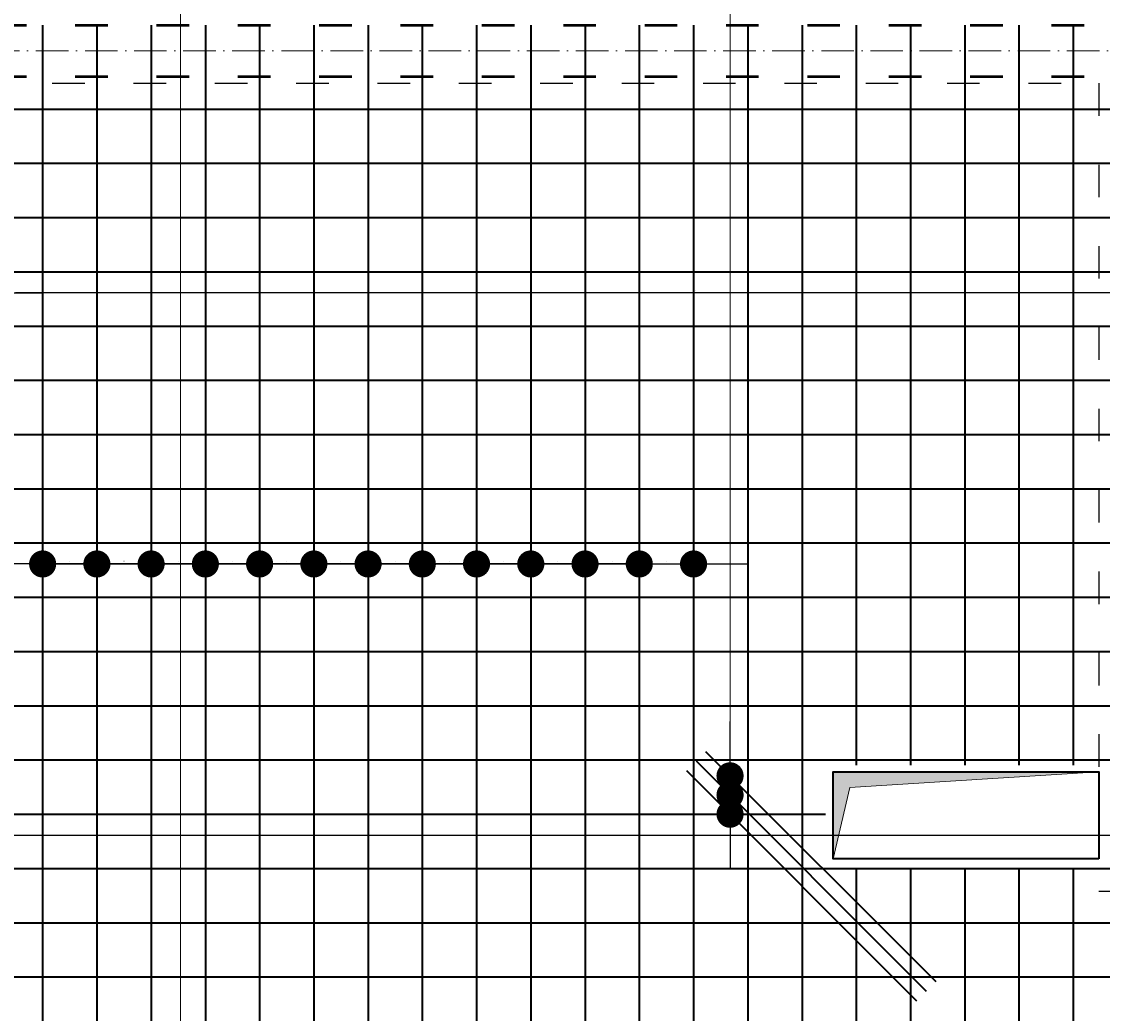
# Model space of a CAD drawing. Header units: millimetres. Extents: x 300938 to 312016, y 11971 to 20881.
# Tile 53 of 239: x 307281 to 307680, y 14924 to 15290. Entities that reach past the tile are written whole.
import ezdxf

# ---------------------------------------------------------------- set-up
doc = ezdxf.new("R2010")
doc.units = ezdxf.units.MM
doc.linetypes.add('ACAD_ISO03W100', pattern=[30, 12, -18])
doc.linetypes.add('ACAD_ISO10W100', pattern=[18, 12, -3, 0, -3])
for name, color, linetype, lineweight in [('konstrukcja', 3, 'Continuous', 35), ('konstrukcja wymiary', 1, 'Continuous', 13), ('osie', 5, 'ACAD_ISO10W100', 13), ('zbrojenie', 4, 'Continuous', 50), ('zbrojenie płyty', 141, 'Continuous', 35)]:
    doc.layers.add(name, color=color, linetype=linetype, lineweight=lineweight)
doc.layers.add('przerywane', color=6, linetype='ACAD_ISO03W100')
doc.styles.add('KONSTRUKCJA', font='romand.shx', dxfattribs={"oblique": 10})
doc.styles.get("Standard").update_dxf_attribs({"font": 'romand.shx', "oblique": 10})
doc.dimstyles.new('150', dxfattribs={"dimtxt": 10, "dimasz": 7, "dimexe": 1.25, "dimexo": 0.625, "dimgap": 3, "dimtad": 1, "dimdec": 0, "dimrnd": 0.5, "dimtxsty": 'KONSTRUKCJA', "dimblk": 'ARCHTICK', "dimcen": 2.5, "dimadec": 0, "dimazin": 0, "dimtfac": 1, "dimtdec": 0, "dimtix": 1, "dimtmove": 0, "dimatfit": 3, "dimfxl": 4, "dimfxlon": 1, "dimarcsym": 0})
doc.dimstyles.new('kropki', dxfattribs={"dimtxt": 0.001, "dimasz": 10, "dimexe": 1.25, "dimexo": 0.625, "dimgap": 1, "dimtad": 1, "dimtxsty": 'Standard', "dimblk": 'DOT', "dimcen": 2.5, "dimadec": 0, "dimazin": 0, "dimtfac": 1, "dimtmove": 0, "dimatfit": 3, "dimfxl": 1, "dimfxlon": 1, "dimarcsym": 0})

# ---------------------------------------------------------------- blocks, each defined once
blk = doc.blocks.new('_ArchTick')
at = {"color": 0, "linetype": 'ByBlock', "lineweight": 13, "const_width": 0.15}
blk.add_lwpolyline([(-0.5, -0.5), (0.5, 0.5)], dxfattribs=at)
blk = doc.blocks.new('*D2090')
at = {"layer": 'Defpoints', "color": 0, "transparency": 16777216}
for p in [(307580.44, 14981.32), (306548.44, 14393.22), (306662.44, 14393.22)]:
    blk.add_point(p, dxfattribs=at)
at = {"layer": 'konstrukcja wymiary', "color": 0, "lineweight": -2, "transparency": 16777216}
for p, q in [((306552.44, 14981.32), (306547.19, 14981.32)), ((306548.44, 14981.32), (306548.44, 14393.22)), ((306552.44, 14393.22), (306547.19, 14393.22))]:
    blk.add_line(p, q, dxfattribs=at)
at = {"layer": 'konstrukcja wymiary', "color": 0, "lineweight": -2, "transparency": 16777216, "xscale": 7, "yscale": 7, "zscale": 7}
for p, rotation in [((306548.44, 14981.32), 90), ((306548.44, 14393.22), 270)]:
    blk.add_blockref('_ArchTick', p, dxfattribs=dict(at, rotation=rotation))
at = {"layer": 'konstrukcja wymiary', "color": 0, "transparency": 16777216, "insert": (306540.44, 14687.27), "char_height": 10, "attachment_point": 5, "rotation": 90, "style": 'KONSTRUKCJA'}
blk.add_mtext('588', dxfattribs=at)
blk = doc.blocks.new('*D2099')
at = {"layer": 'Defpoints', "color": 0, "transparency": 16777216}
for p in [(307282.44, 15501.22), (307282.44, 14520.22), (306826.44, 14393.22)]:
    blk.add_point(p, dxfattribs=at)
at = {"layer": 'konstrukcja wymiary', "color": 0, "lineweight": -2, "transparency": 16777216}
for p, q in [((306826.44, 15497.22), (306826.44, 15502.47)), ((307282.44, 15497.22), (307282.44, 15502.47)), ((306826.44, 15501.22), (307282.44, 15501.22))]:
    blk.add_line(p, q, dxfattribs=at)
at = {"layer": 'konstrukcja wymiary', "color": 0, "lineweight": -2, "transparency": 16777216, "xscale": 7, "yscale": 7, "zscale": 7, "rotation": 180}
blk.add_blockref('_ArchTick', (306826.44, 15501.22), dxfattribs=at)
at = {"layer": 'konstrukcja wymiary', "color": 0, "lineweight": -2, "transparency": 16777216, "xscale": 7, "yscale": 7, "zscale": 7}
blk.add_blockref('_ArchTick', (307282.44, 15501.22), dxfattribs=at)
at = {"layer": 'konstrukcja wymiary', "color": 0, "transparency": 16777216, "insert": (307054.44, 15509.22), "char_height": 10, "attachment_point": 5, "style": 'KONSTRUKCJA'}
blk.add_mtext('456', dxfattribs=at)
blk = doc.blocks.new('*D2100')
at = {"layer": 'Defpoints', "color": 0, "transparency": 16777216}
for p in [(307546.44, 15501.22), (307282.44, 14520.22), (307546.44, 14520.22)]:
    blk.add_point(p, dxfattribs=at)
at = {"layer": 'konstrukcja wymiary', "color": 0, "lineweight": -2, "transparency": 16777216}
for p, q in [((307282.44, 15497.22), (307282.44, 15502.47)), ((307546.44, 15497.22), (307546.44, 15502.47)), ((307282.44, 15501.22), (307546.44, 15501.22))]:
    blk.add_line(p, q, dxfattribs=at)
at = {"layer": 'konstrukcja wymiary', "color": 0, "lineweight": -2, "transparency": 16777216, "xscale": 7, "yscale": 7, "zscale": 7, "rotation": 180}
blk.add_blockref('_ArchTick', (307282.44, 15501.22), dxfattribs=at)
at = {"layer": 'konstrukcja wymiary', "color": 0, "lineweight": -2, "transparency": 16777216, "xscale": 7, "yscale": 7, "zscale": 7}
blk.add_blockref('_ArchTick', (307546.44, 15501.22), dxfattribs=at)
at = {"layer": 'konstrukcja wymiary', "color": 0, "transparency": 16777216, "insert": (307414.44, 15509.22), "char_height": 10, "attachment_point": 5, "style": 'KONSTRUKCJA'}
blk.add_mtext('264', dxfattribs=at)
blk = doc.blocks.new('_Dot')
at = {"color": 0, "linetype": 'ByBlock', "lineweight": -2}
blk.add_line((-0.5, 0), (-1, 0), dxfattribs=at)
at = {"color": 0, "linetype": 'ByBlock', "const_width": 0.5}
blk.add_lwpolyline([(-0.25, 0, 1), (0.25, 0, 1)], format="xyb", close=True, dxfattribs=at)
blk = doc.blocks.new('*D2337')
at = {"layer": 'Defpoints', "color": 0, "transparency": 16777216}
for p in [(307248.94, 15199.72), (307268.94, 15199.72), (307268.94, 15189.99)]:
    blk.add_point(p, dxfattribs=at)
at = {"layer": 'konstrukcja wymiary', "color": 0, "lineweight": -2, "transparency": 16777216}
for p, q in [((307248.94, 15190.99), (307248.94, 15188.74)), ((307268.94, 15190.99), (307268.94, 15188.74)), ((307238.94, 15189.99), (307228.94, 15189.99)), ((307248.94, 15189.99), (307268.94, 15189.99)), ((307278.94, 15189.99), (307288.94, 15189.99))]:
    blk.add_line(p, q, dxfattribs=at)
at = {"layer": 'konstrukcja wymiary', "color": 0, "lineweight": -2, "transparency": 16777216, "xscale": 10, "yscale": 10, "zscale": 10}
blk.add_blockref('_Dot', (307248.94, 15189.99), dxfattribs=at)
at = {"layer": 'konstrukcja wymiary', "color": 0, "lineweight": -2, "transparency": 16777216, "xscale": 10, "yscale": 10, "zscale": 10, "rotation": 180}
blk.add_blockref('_Dot', (307268.94, 15189.99), dxfattribs=at)
at = {"layer": 'konstrukcja wymiary', "color": 0, "transparency": 16777216, "insert": (307258.94, 15190.99), "char_height": 0.001, "attachment_point": 5}
blk.add_mtext('20', dxfattribs=at)
blk = doc.blocks.new('*D2338')
at = {"layer": 'Defpoints', "color": 0, "transparency": 16777216}
for p in [(307288.94, 15099.72), (307308.94, 15099.72), (307308.94, 15089.99)]:
    blk.add_point(p, dxfattribs=at)
at = {"layer": 'konstrukcja wymiary', "color": 0, "lineweight": -2, "transparency": 16777216}
for p, q in [((307278.94, 15089.99), (307268.94, 15089.99)), ((307288.94, 15090.99), (307288.94, 15088.74)), ((307288.94, 15089.99), (307308.94, 15089.99)), ((307308.94, 15090.99), (307308.94, 15088.74)), ((307318.94, 15089.99), (307328.94, 15089.99))]:
    blk.add_line(p, q, dxfattribs=at)
at = {"layer": 'konstrukcja wymiary', "color": 0, "lineweight": -2, "transparency": 16777216, "xscale": 10, "yscale": 10, "zscale": 10}
blk.add_blockref('_Dot', (307288.94, 15089.99), dxfattribs=at)
at = {"layer": 'konstrukcja wymiary', "color": 0, "lineweight": -2, "transparency": 16777216, "xscale": 10, "yscale": 10, "zscale": 10, "rotation": 180}
blk.add_blockref('_Dot', (307308.94, 15089.99), dxfattribs=at)
at = {"layer": 'konstrukcja wymiary', "color": 0, "transparency": 16777216, "insert": (307298.94, 15090.99), "char_height": 0.001, "attachment_point": 5}
blk.add_mtext('20', dxfattribs=at)
blk = doc.blocks.new('*D2339')
at = {"layer": 'Defpoints', "color": 0, "transparency": 16777216}
for p in [(307308.94, 15099.72), (307328.94, 15099.72), (307328.94, 15089.99)]:
    blk.add_point(p, dxfattribs=at)
at = {"layer": 'konstrukcja wymiary', "color": 0, "lineweight": -2, "transparency": 16777216}
for p, q in [((307298.94, 15089.99), (307288.94, 15089.99)), ((307308.94, 15090.99), (307308.94, 15088.74)), ((307308.94, 15089.99), (307328.94, 15089.99)), ((307328.94, 15090.99), (307328.94, 15088.74)), ((307338.94, 15089.99), (307348.94, 15089.99))]:
    blk.add_line(p, q, dxfattribs=at)
at = {"layer": 'konstrukcja wymiary', "color": 0, "lineweight": -2, "transparency": 16777216, "xscale": 10, "yscale": 10, "zscale": 10}
blk.add_blockref('_Dot', (307308.94, 15089.99), dxfattribs=at)
at = {"layer": 'konstrukcja wymiary', "color": 0, "lineweight": -2, "transparency": 16777216, "xscale": 10, "yscale": 10, "zscale": 10, "rotation": 180}
blk.add_blockref('_Dot', (307328.94, 15089.99), dxfattribs=at)
at = {"layer": 'konstrukcja wymiary', "color": 0, "transparency": 16777216, "insert": (307318.94, 15090.99), "char_height": 0.001, "attachment_point": 5}
blk.add_mtext('20', dxfattribs=at)
blk = doc.blocks.new('*D2340')
at = {"layer": 'Defpoints', "color": 0, "transparency": 16777216}
for p in [(307328.94, 15099.72), (307348.94, 15099.72), (307348.94, 15089.99)]:
    blk.add_point(p, dxfattribs=at)
at = {"layer": 'konstrukcja wymiary', "color": 0, "lineweight": -2, "transparency": 16777216}
for p, q in [((307318.94, 15089.99), (307308.94, 15089.99)), ((307328.94, 15090.99), (307328.94, 15088.74)), ((307328.94, 15089.99), (307348.94, 15089.99)), ((307348.94, 15090.99), (307348.94, 15088.74)), ((307358.94, 15089.99), (307368.94, 15089.99))]:
    blk.add_line(p, q, dxfattribs=at)
at = {"layer": 'konstrukcja wymiary', "color": 0, "lineweight": -2, "transparency": 16777216, "xscale": 10, "yscale": 10, "zscale": 10}
blk.add_blockref('_Dot', (307328.94, 15089.99), dxfattribs=at)
at = {"layer": 'konstrukcja wymiary', "color": 0, "lineweight": -2, "transparency": 16777216, "xscale": 10, "yscale": 10, "zscale": 10, "rotation": 180}
blk.add_blockref('_Dot', (307348.94, 15089.99), dxfattribs=at)
at = {"layer": 'konstrukcja wymiary', "color": 0, "transparency": 16777216, "insert": (307338.94, 15090.99), "char_height": 0.001, "attachment_point": 5}
blk.add_mtext('20', dxfattribs=at)
blk = doc.blocks.new('*D2341')
at = {"layer": 'Defpoints', "color": 0, "transparency": 16777216}
for p in [(307348.94, 15099.72), (307368.94, 15099.72), (307368.94, 15089.99)]:
    blk.add_point(p, dxfattribs=at)
at = {"layer": 'konstrukcja wymiary', "color": 0, "lineweight": -2, "transparency": 16777216}
for p, q in [((307338.94, 15089.99), (307328.94, 15089.99)), ((307348.94, 15090.99), (307348.94, 15088.74)), ((307348.94, 15089.99), (307368.94, 15089.99)), ((307368.94, 15090.99), (307368.94, 15088.74)), ((307378.94, 15089.99), (307388.94, 15089.99))]:
    blk.add_line(p, q, dxfattribs=at)
at = {"layer": 'konstrukcja wymiary', "color": 0, "lineweight": -2, "transparency": 16777216, "xscale": 10, "yscale": 10, "zscale": 10}
blk.add_blockref('_Dot', (307348.94, 15089.99), dxfattribs=at)
at = {"layer": 'konstrukcja wymiary', "color": 0, "lineweight": -2, "transparency": 16777216, "xscale": 10, "yscale": 10, "zscale": 10, "rotation": 180}
blk.add_blockref('_Dot', (307368.94, 15089.99), dxfattribs=at)
at = {"layer": 'konstrukcja wymiary', "color": 0, "transparency": 16777216, "insert": (307358.94, 15090.99), "char_height": 0.001, "attachment_point": 5}
blk.add_mtext('20', dxfattribs=at)
blk = doc.blocks.new('*D2342')
at = {"layer": 'Defpoints', "color": 0, "transparency": 16777216}
for p in [(307368.94, 15099.72), (307388.94, 15099.72), (307388.94, 15089.99)]:
    blk.add_point(p, dxfattribs=at)
at = {"layer": 'konstrukcja wymiary', "color": 0, "lineweight": -2, "transparency": 16777216}
for p, q in [((307358.94, 15089.99), (307348.94, 15089.99)), ((307368.94, 15090.99), (307368.94, 15088.74)), ((307368.94, 15089.99), (307388.94, 15089.99)), ((307388.94, 15090.99), (307388.94, 15088.74)), ((307398.94, 15089.99), (307408.94, 15089.99))]:
    blk.add_line(p, q, dxfattribs=at)
at = {"layer": 'konstrukcja wymiary', "color": 0, "lineweight": -2, "transparency": 16777216, "xscale": 10, "yscale": 10, "zscale": 10}
blk.add_blockref('_Dot', (307368.94, 15089.99), dxfattribs=at)
at = {"layer": 'konstrukcja wymiary', "color": 0, "lineweight": -2, "transparency": 16777216, "xscale": 10, "yscale": 10, "zscale": 10, "rotation": 180}
blk.add_blockref('_Dot', (307388.94, 15089.99), dxfattribs=at)
at = {"layer": 'konstrukcja wymiary', "color": 0, "transparency": 16777216, "insert": (307378.94, 15090.99), "char_height": 0.001, "attachment_point": 5}
blk.add_mtext('20', dxfattribs=at)
blk = doc.blocks.new('*D2343')
at = {"layer": 'Defpoints', "color": 0, "transparency": 16777216}
for p in [(307388.94, 15099.72), (307408.94, 15099.72), (307408.94, 15089.99)]:
    blk.add_point(p, dxfattribs=at)
at = {"layer": 'konstrukcja wymiary', "color": 0, "lineweight": -2, "transparency": 16777216}
for p, q in [((307378.94, 15089.99), (307368.94, 15089.99)), ((307388.94, 15090.99), (307388.94, 15088.74)), ((307388.94, 15089.99), (307408.94, 15089.99)), ((307408.94, 15090.99), (307408.94, 15088.74)), ((307418.94, 15089.99), (307428.94, 15089.99))]:
    blk.add_line(p, q, dxfattribs=at)
at = {"layer": 'konstrukcja wymiary', "color": 0, "lineweight": -2, "transparency": 16777216, "xscale": 10, "yscale": 10, "zscale": 10}
blk.add_blockref('_Dot', (307388.94, 15089.99), dxfattribs=at)
at = {"layer": 'konstrukcja wymiary', "color": 0, "lineweight": -2, "transparency": 16777216, "xscale": 10, "yscale": 10, "zscale": 10, "rotation": 180}
blk.add_blockref('_Dot', (307408.94, 15089.99), dxfattribs=at)
at = {"layer": 'konstrukcja wymiary', "color": 0, "transparency": 16777216, "insert": (307398.94, 15090.99), "char_height": 0.001, "attachment_point": 5}
blk.add_mtext('20', dxfattribs=at)
blk = doc.blocks.new('*D2344')
at = {"layer": 'Defpoints', "color": 0, "transparency": 16777216}
for p in [(307408.94, 15099.72), (307428.94, 15099.72), (307428.94, 15089.99)]:
    blk.add_point(p, dxfattribs=at)
at = {"layer": 'konstrukcja wymiary', "color": 0, "lineweight": -2, "transparency": 16777216}
for p, q in [((307398.94, 15089.99), (307388.94, 15089.99)), ((307408.94, 15090.99), (307408.94, 15088.74)), ((307408.94, 15089.99), (307428.94, 15089.99)), ((307428.94, 15090.99), (307428.94, 15088.74)), ((307438.94, 15089.99), (307448.94, 15089.99))]:
    blk.add_line(p, q, dxfattribs=at)
at = {"layer": 'konstrukcja wymiary', "color": 0, "lineweight": -2, "transparency": 16777216, "xscale": 10, "yscale": 10, "zscale": 10}
blk.add_blockref('_Dot', (307408.94, 15089.99), dxfattribs=at)
at = {"layer": 'konstrukcja wymiary', "color": 0, "lineweight": -2, "transparency": 16777216, "xscale": 10, "yscale": 10, "zscale": 10, "rotation": 180}
blk.add_blockref('_Dot', (307428.94, 15089.99), dxfattribs=at)
at = {"layer": 'konstrukcja wymiary', "color": 0, "transparency": 16777216, "insert": (307418.94, 15090.99), "char_height": 0.001, "attachment_point": 5}
blk.add_mtext('20', dxfattribs=at)
blk = doc.blocks.new('*D2345')
at = {"layer": 'Defpoints', "color": 0, "transparency": 16777216}
for p in [(307428.94, 15099.72), (307448.94, 15099.72), (307448.94, 15089.99)]:
    blk.add_point(p, dxfattribs=at)
at = {"layer": 'konstrukcja wymiary', "color": 0, "lineweight": -2, "transparency": 16777216}
for p, q in [((307418.94, 15089.99), (307408.94, 15089.99)), ((307428.94, 15090.99), (307428.94, 15088.74)), ((307428.94, 15089.99), (307448.94, 15089.99)), ((307448.94, 15090.99), (307448.94, 15088.74)), ((307458.94, 15089.99), (307468.94, 15089.99))]:
    blk.add_line(p, q, dxfattribs=at)
at = {"layer": 'konstrukcja wymiary', "color": 0, "lineweight": -2, "transparency": 16777216, "xscale": 10, "yscale": 10, "zscale": 10}
blk.add_blockref('_Dot', (307428.94, 15089.99), dxfattribs=at)
at = {"layer": 'konstrukcja wymiary', "color": 0, "lineweight": -2, "transparency": 16777216, "xscale": 10, "yscale": 10, "zscale": 10, "rotation": 180}
blk.add_blockref('_Dot', (307448.94, 15089.99), dxfattribs=at)
at = {"layer": 'konstrukcja wymiary', "color": 0, "transparency": 16777216, "insert": (307438.94, 15090.99), "char_height": 0.001, "attachment_point": 5}
blk.add_mtext('20', dxfattribs=at)
blk = doc.blocks.new('*D2346')
at = {"layer": 'Defpoints', "color": 0, "transparency": 16777216}
for p in [(307448.94, 15099.72), (307468.94, 15099.72), (307468.94, 15089.99)]:
    blk.add_point(p, dxfattribs=at)
at = {"layer": 'konstrukcja wymiary', "color": 0, "lineweight": -2, "transparency": 16777216}
for p, q in [((307438.94, 15089.99), (307428.94, 15089.99)), ((307448.94, 15090.99), (307448.94, 15088.74)), ((307448.94, 15089.99), (307468.94, 15089.99)), ((307468.94, 15090.99), (307468.94, 15088.74)), ((307478.94, 15089.99), (307488.94, 15089.99))]:
    blk.add_line(p, q, dxfattribs=at)
at = {"layer": 'konstrukcja wymiary', "color": 0, "lineweight": -2, "transparency": 16777216, "xscale": 10, "yscale": 10, "zscale": 10}
blk.add_blockref('_Dot', (307448.94, 15089.99), dxfattribs=at)
at = {"layer": 'konstrukcja wymiary', "color": 0, "lineweight": -2, "transparency": 16777216, "xscale": 10, "yscale": 10, "zscale": 10, "rotation": 180}
blk.add_blockref('_Dot', (307468.94, 15089.99), dxfattribs=at)
at = {"layer": 'konstrukcja wymiary', "color": 0, "transparency": 16777216, "insert": (307458.94, 15090.99), "char_height": 0.001, "attachment_point": 5}
blk.add_mtext('20', dxfattribs=at)
blk = doc.blocks.new('*D2347')
at = {"layer": 'Defpoints', "color": 0, "transparency": 16777216}
for p in [(307468.94, 15099.72), (307488.94, 15099.72), (307488.94, 15089.99)]:
    blk.add_point(p, dxfattribs=at)
at = {"layer": 'konstrukcja wymiary', "color": 0, "lineweight": -2, "transparency": 16777216}
for p, q in [((307458.94, 15089.99), (307448.94, 15089.99)), ((307468.94, 15090.99), (307468.94, 15088.74)), ((307468.94, 15089.99), (307488.94, 15089.99)), ((307488.94, 15090.99), (307488.94, 15088.74)), ((307498.94, 15089.99), (307508.94, 15089.99))]:
    blk.add_line(p, q, dxfattribs=at)
at = {"layer": 'konstrukcja wymiary', "color": 0, "lineweight": -2, "transparency": 16777216, "xscale": 10, "yscale": 10, "zscale": 10}
blk.add_blockref('_Dot', (307468.94, 15089.99), dxfattribs=at)
at = {"layer": 'konstrukcja wymiary', "color": 0, "lineweight": -2, "transparency": 16777216, "xscale": 10, "yscale": 10, "zscale": 10, "rotation": 180}
blk.add_blockref('_Dot', (307488.94, 15089.99), dxfattribs=at)
at = {"layer": 'konstrukcja wymiary', "color": 0, "transparency": 16777216, "insert": (307478.94, 15090.99), "char_height": 0.001, "attachment_point": 5}
blk.add_mtext('20', dxfattribs=at)
blk = doc.blocks.new('*D2348')
at = {"layer": 'Defpoints', "color": 0, "transparency": 16777216}
for p in [(307488.94, 15099.72), (307508.94, 15099.72), (307508.94, 15089.99)]:
    blk.add_point(p, dxfattribs=at)
at = {"layer": 'konstrukcja wymiary', "color": 0, "lineweight": -2, "transparency": 16777216}
for p, q in [((307478.94, 15089.99), (307468.94, 15089.99)), ((307488.94, 15090.99), (307488.94, 15088.74)), ((307488.94, 15089.99), (307508.94, 15089.99)), ((307508.94, 15090.99), (307508.94, 15088.74)), ((307518.94, 15089.99), (307528.94, 15089.99))]:
    blk.add_line(p, q, dxfattribs=at)
at = {"layer": 'konstrukcja wymiary', "color": 0, "lineweight": -2, "transparency": 16777216, "xscale": 10, "yscale": 10, "zscale": 10}
blk.add_blockref('_Dot', (307488.94, 15089.99), dxfattribs=at)
at = {"layer": 'konstrukcja wymiary', "color": 0, "lineweight": -2, "transparency": 16777216, "xscale": 10, "yscale": 10, "zscale": 10, "rotation": 180}
blk.add_blockref('_Dot', (307508.94, 15089.99), dxfattribs=at)
at = {"layer": 'konstrukcja wymiary', "color": 0, "transparency": 16777216, "insert": (307498.94, 15090.99), "char_height": 0.001, "attachment_point": 5}
blk.add_mtext('20', dxfattribs=at)
blk = doc.blocks.new('*D2349')
at = {"layer": 'Defpoints', "color": 0, "transparency": 16777216}
for p in [(307508.94, 15099.72), (307528.94, 15099.72), (307528.94, 15089.99)]:
    blk.add_point(p, dxfattribs=at)
at = {"layer": 'konstrukcja wymiary', "color": 0, "lineweight": -2, "transparency": 16777216}
for p, q in [((307498.94, 15089.99), (307488.94, 15089.99)), ((307508.94, 15090.99), (307508.94, 15088.74)), ((307508.94, 15089.99), (307528.94, 15089.99)), ((307528.94, 15090.99), (307528.94, 15088.74)), ((307538.94, 15089.99), (307548.94, 15089.99))]:
    blk.add_line(p, q, dxfattribs=at)
at = {"layer": 'konstrukcja wymiary', "color": 0, "lineweight": -2, "transparency": 16777216, "xscale": 10, "yscale": 10, "zscale": 10}
blk.add_blockref('_Dot', (307508.94, 15089.99), dxfattribs=at)
at = {"layer": 'konstrukcja wymiary', "color": 0, "lineweight": -2, "transparency": 16777216, "xscale": 10, "yscale": 10, "zscale": 10, "rotation": 180}
blk.add_blockref('_Dot', (307528.94, 15089.99), dxfattribs=at)
at = {"layer": 'konstrukcja wymiary', "color": 0, "transparency": 16777216, "insert": (307518.94, 15090.99), "char_height": 0.001, "attachment_point": 5}
blk.add_mtext('20', dxfattribs=at)
blk = doc.blocks.new('*D2382')
at = {"layer": 'Defpoints', "color": 0, "transparency": 16777216}
for p in [(307790.44, 15197.72), (307268.94, 15189.99), (307268.94, 15177.72)]:
    blk.add_point(p, dxfattribs=at)
at = {"layer": 'konstrukcja wymiary', "color": 0, "lineweight": -2, "transparency": 16777216}
for p, q in [((307268.94, 15188.99), (307268.94, 15191.24)), ((307790.44, 15190.99), (307790.44, 15188.74)), ((307780.44, 15189.99), (307278.94, 15189.99))]:
    blk.add_line(p, q, dxfattribs=at)
at = {"layer": 'konstrukcja wymiary', "color": 0, "lineweight": -2, "transparency": 16777216, "xscale": 10, "yscale": 10, "zscale": 10, "rotation": 180}
blk.add_blockref('_Dot', (307268.94, 15189.99), dxfattribs=at)
at = {"layer": 'konstrukcja wymiary', "color": 0, "lineweight": -2, "transparency": 16777216, "xscale": 10, "yscale": 10, "zscale": 10}
blk.add_blockref('_Dot', (307790.44, 15189.99), dxfattribs=at)
at = {"layer": 'konstrukcja wymiary', "color": 0, "transparency": 16777216, "insert": (307529.69, 15190.99), "char_height": 0.001, "attachment_point": 5}
blk.add_mtext('521,5', dxfattribs=at)
blk = doc.blocks.new('*D2383')
at = {"layer": 'Defpoints', "color": 0, "transparency": 16777216}
for p in [(306808.94, 14999.72), (308248.9, 14989.99), (308248.9, 14979.72)]:
    blk.add_point(p, dxfattribs=at)
at = {"layer": 'konstrukcja wymiary', "color": 0, "lineweight": -2, "transparency": 16777216}
for p, q in [((306808.94, 14990.99), (306808.94, 14988.74)), ((306818.94, 14989.99), (308238.9, 14989.99)), ((308248.9, 14988.99), (308248.9, 14991.24))]:
    blk.add_line(p, q, dxfattribs=at)
at = {"layer": 'konstrukcja wymiary', "color": 0, "lineweight": -2, "transparency": 16777216, "xscale": 10, "yscale": 10, "zscale": 10, "rotation": 180}
blk.add_blockref('_Dot', (306808.94, 14989.99), dxfattribs=at)
at = {"layer": 'konstrukcja wymiary', "color": 0, "lineweight": -2, "transparency": 16777216, "xscale": 10, "yscale": 10, "zscale": 10}
blk.add_blockref('_Dot', (308248.9, 14989.99), dxfattribs=at)
at = {"layer": 'konstrukcja wymiary', "color": 0, "transparency": 16777216, "insert": (307528.92, 14990.99), "char_height": 0.001, "attachment_point": 5}
blk.add_mtext('1439,96', dxfattribs=at)
blk = doc.blocks.new('*D2861')
at = {"layer": 'Defpoints', "color": 0, "transparency": 16777216}
for p in [(308234.44, 15501.22), (307546.44, 14520.22), (308234.44, 14393.22)]:
    blk.add_point(p, dxfattribs=at)
at = {"layer": 'konstrukcja wymiary', "color": 0, "lineweight": -2, "transparency": 16777216}
for p, q in [((307546.44, 15497.22), (307546.44, 15502.47)), ((308234.44, 15497.22), (308234.44, 15502.47)), ((307546.44, 15501.22), (308234.44, 15501.22))]:
    blk.add_line(p, q, dxfattribs=at)
at = {"layer": 'konstrukcja wymiary', "color": 0, "lineweight": -2, "transparency": 16777216, "xscale": 7, "yscale": 7, "zscale": 7, "rotation": 180}
blk.add_blockref('_ArchTick', (307546.44, 15501.22), dxfattribs=at)
at = {"layer": 'konstrukcja wymiary', "color": 0, "lineweight": -2, "transparency": 16777216, "xscale": 7, "yscale": 7, "zscale": 7}
blk.add_blockref('_ArchTick', (308234.44, 15501.22), dxfattribs=at)
at = {"layer": 'konstrukcja wymiary', "color": 0, "transparency": 16777216, "insert": (307890.44, 15509.22), "char_height": 10, "attachment_point": 5, "style": 'KONSTRUKCJA'}
blk.add_mtext('688', dxfattribs=at)
blk = doc.blocks.new('*D2862')
at = {"layer": 'Defpoints', "color": 0, "transparency": 16777216}
for p in [(306548.44, 15013.32), (307580.44, 15013.32), (307580.44, 14981.32)]:
    blk.add_point(p, dxfattribs=at)
at = {"layer": 'konstrukcja wymiary', "color": 0, "lineweight": -2, "transparency": 16777216}
for p, q in [((306552.44, 15013.32), (306547.19, 15013.32)), ((306548.44, 14981.32), (306548.44, 15013.32)), ((306552.44, 14981.32), (306547.19, 14981.32))]:
    blk.add_line(p, q, dxfattribs=at)
at = {"layer": 'konstrukcja wymiary', "color": 0, "lineweight": -2, "transparency": 16777216, "xscale": 7, "yscale": 7, "zscale": 7}
for p, rotation in [((306548.44, 15013.32), 90), ((306548.44, 14981.32), 270)]:
    blk.add_blockref('_ArchTick', p, dxfattribs=dict(at, rotation=rotation))
at = {"layer": 'konstrukcja wymiary', "color": 0, "transparency": 16777216, "insert": (306540.44, 14997.32), "char_height": 10, "attachment_point": 5, "rotation": 90, "style": 'KONSTRUKCJA'}
blk.add_mtext('32', dxfattribs=at)
blk = doc.blocks.new('*D2863')
at = {"layer": 'Defpoints', "color": 0, "transparency": 16777216}
for p in [(306548.44, 15291.22), (306638.44, 15291.22), (307580.44, 15013.32)]:
    blk.add_point(p, dxfattribs=at)
at = {"layer": 'konstrukcja wymiary', "color": 0, "lineweight": -2, "transparency": 16777216}
for p, q in [((306552.44, 15291.22), (306547.19, 15291.22)), ((306548.44, 15013.32), (306548.44, 15291.22)), ((306552.44, 15013.32), (306547.19, 15013.32))]:
    blk.add_line(p, q, dxfattribs=at)
at = {"layer": 'konstrukcja wymiary', "color": 0, "lineweight": -2, "transparency": 16777216, "xscale": 7, "yscale": 7, "zscale": 7}
for p, rotation in [((306548.44, 15291.22), 90), ((306548.44, 15013.32), 270)]:
    blk.add_blockref('_ArchTick', p, dxfattribs=dict(at, rotation=rotation))
at = {"layer": 'konstrukcja wymiary', "color": 0, "transparency": 16777216, "insert": (306540.44, 15152.27), "char_height": 10, "attachment_point": 5, "rotation": 90, "style": 'KONSTRUKCJA'}
blk.add_mtext('278', dxfattribs=at)
blk = doc.blocks.new('*D2921')
at = {"layer": 'Defpoints', "color": 0, "transparency": 16777216}
for p in [(307542.4, 15004.79), (307542.4, 15004.79), (307542.4, 14997.72)]:
    blk.add_point(p, dxfattribs=at)
at = {"layer": 'konstrukcja wymiary', "color": 0, "lineweight": -2, "transparency": 16777216}
for p, q in [((307542.4, 15014.79), (307542.4, 15024.79)), ((307542.4, 15004.79), (307543.65, 15004.79)), ((307542.4, 14997.72), (307542.4, 15004.79)), ((307542.4, 14997.72), (307543.65, 14997.72)), ((307542.4, 14987.72), (307542.4, 14977.72))]:
    blk.add_line(p, q, dxfattribs=at)
at = {"layer": 'konstrukcja wymiary', "color": 0, "lineweight": -2, "transparency": 16777216, "xscale": 10, "yscale": 10, "zscale": 10}
for p, rotation in [((307542.4, 15004.79), 270), ((307542.4, 14997.72), 90)]:
    blk.add_blockref('_Dot', p, dxfattribs=dict(at, rotation=rotation))
at = {"layer": 'konstrukcja wymiary', "color": 0, "transparency": 16777216, "insert": (307541.4, 15001.26), "char_height": 0.001, "attachment_point": 5, "rotation": 90}
blk.add_mtext('7,07', dxfattribs=at)
blk = doc.blocks.new('*D2922')
at = {"layer": 'Defpoints', "color": 0, "transparency": 16777216}
for p in [(307542.4, 15011.87), (307542.4, 15011.87), (307542.4, 15004.79)]:
    blk.add_point(p, dxfattribs=at)
at = {"layer": 'konstrukcja wymiary', "color": 0, "lineweight": -2, "transparency": 16777216}
for p, q in [((307542.4, 15021.87), (307542.4, 15031.87)), ((307542.4, 15011.87), (307543.65, 15011.87)), ((307542.4, 15004.79), (307542.4, 15011.87)), ((307542.4, 15004.79), (307543.65, 15004.79)), ((307542.4, 14994.79), (307542.4, 14984.79))]:
    blk.add_line(p, q, dxfattribs=at)
at = {"layer": 'konstrukcja wymiary', "color": 0, "lineweight": -2, "transparency": 16777216, "xscale": 10, "yscale": 10, "zscale": 10}
for p, rotation in [((307542.4, 15011.87), 270), ((307542.4, 15004.79), 90)]:
    blk.add_blockref('_Dot', p, dxfattribs=dict(at, rotation=rotation))
at = {"layer": 'konstrukcja wymiary', "color": 0, "transparency": 16777216, "insert": (307541.4, 15008.33), "char_height": 0.001, "attachment_point": 5, "rotation": 90}
blk.add_mtext('7,07', dxfattribs=at)

msp = doc.modelspace()

# ---------------------------------------------------------------- hatches: boundary and pattern name
at = {"layer": 'konstrukcja wymiary'}
h = msp.add_hatch(color=256, dxfattribs=at)
h.dxf.hatch_style = 1
h.paths.add_polyline_path([(307586.508, 15007.555), (307580.44, 14981.324), (307580.44, 15013.324), (307678.44, 15013.324)])

# ---------------------------------------------------------------- linework, layer by layer
at = {"layer": 'konstrukcja'}
msp.add_lwpolyline([(307678.44, 14981.324), (307580.44, 14981.324), (307580.44, 15013.324), (307678.44, 15013.324)], close=True, dxfattribs=at)
at = {"layer": 'konstrukcja wymiary'}
for p, q in [((307339.832, 14693.964), (307339.832, 15311.41)), ((307542.397, 15026.866), (307542.397, 15310.963)), ((307298.94, 15089.991), (306558.396, 15089.991))]:
    msp.add_line(p, q, dxfattribs=at)
msp.add_lwpolyline([(307586.508, 15007.555), (307580.44, 14981.324), (307580.44, 15013.324), (307678.44, 15013.324)], close=True, dxfattribs=at)
at = {"layer": 'osie'}
msp.add_line((306435.771, 15279.224), (308440.491, 15279.224), dxfattribs=at)
at = {"layer": 'przerywane'}
for p, q in [((307082.44, 15267.224), (307678.44, 15267.224)), ((307678.44, 15267.224), (307678.44, 14969.324)), ((307678.44, 14969.324), (307738.44, 14969.324))]:
    msp.add_line(p, q, dxfattribs=at)
at = {"layer": 'zbrojenie', "linetype": 'ACAD_ISO03W100'}
for p, q in [((306640.94, 15288.724), (308419.94, 15288.724)), ((306640.94, 15269.724), (308419.94, 15269.724))]:
    msp.add_line(p, q, dxfattribs=at)
at = {"layer": 'zbrojenie płyty'}
for p, q in [((307288.94, 15288.724), (307288.94, 14522.724)), ((307308.94, 15288.724), (307308.94, 14522.724)), ((307328.94, 15288.724), (307328.94, 14522.724)), ((307348.94, 15288.724), (307348.94, 14522.724)), ((307368.94, 15288.724), (307368.94, 14522.724)), ((307388.94, 15288.724), (307388.94, 14522.724)), ((307408.94, 15288.724), (307408.94, 14522.724)), ((307428.94, 15288.724), (307428.94, 14522.724)), ((307448.94, 15288.724), (307448.94, 14522.724)), ((307468.94, 15288.724), (307468.94, 14522.724)), ((307488.94, 15288.724), (307488.94, 14522.724)), ((307508.94, 15288.724), (307508.94, 14522.724)), ((307528.94, 15288.724), (307528.94, 14522.724)), ((307548.94, 15288.724), (307548.94, 14114.724)), ((307568.94, 15288.724), (307568.94, 14114.724)), ((307588.94, 15288.724), (307588.94, 15015.782)), ((307608.94, 15288.724), (307608.94, 15015.782)), ((307628.94, 15288.724), (307628.94, 15015.782)), ((307648.94, 15288.724), (307648.94, 15015.782)), ((307668.94, 15288.724), (307668.94, 15015.782)), ((307060.94, 15257.724), (307999.94, 15257.724)), ((307060.94, 15237.724), (307999.94, 15237.724)), ((307060.94, 15217.724), (307999.94, 15217.724)), ((307060.94, 15197.724), (307999.94, 15197.724)), ((307060.94, 15177.724), (307999.94, 15177.724)), ((307060.94, 15157.724), (307999.94, 15157.724)), ((307060.94, 15137.724), (307999.94, 15137.724)), ((307060.94, 15117.724), (307999.94, 15117.724)), ((307060.94, 15097.724), (307999.94, 15097.724)), ((307060.94, 15077.724), (307999.94, 15077.724)), ((307060.94, 15057.724), (307999.94, 15057.724)), ((307060.94, 15037.724), (307999.94, 15037.724)), ((307618.366, 14935.897), (307533.513, 15020.75)), ((307060.94, 15017.724), (307999.94, 15017.724)), ((307614.831, 14932.362), (307529.978, 15017.215)), ((307611.295, 14928.826), (307526.442, 15013.679)), ((307060.94, 14997.724), (307577.614, 14997.724)), ((307060.94, 14977.724), (307999.94, 14977.724)), ((307588.94, 14977.724), (307588.94, 14114.724)), ((307608.94, 14977.724), (307608.94, 14114.724)), ((307628.94, 14977.724), (307628.94, 14114.724)), ((307648.94, 14977.724), (307648.94, 14114.724)), ((307668.94, 14977.724), (307668.94, 14114.724)), ((307060.94, 14957.724), (307999.94, 14957.724)), ((307060.94, 14937.724), (307999.94, 14937.724))]:
    msp.add_line(p, q, dxfattribs=at)

# ---------------------------------------------------------------- dimensions: what is measured, and where the dimension line sits
at = {"layer": 'konstrukcja wymiary'}
for base, p1, p2, dimstyle, picture, middle in [((307282.44, 15501.224), (306826.44, 14393.224), (307282.44, 14520.224), '150', '*D2099', (307054.44, 15509.224)), ((307546.44, 15501.224), (307282.44, 14520.224), (307546.44, 14520.224), '150', '*D2100', (307414.44, 15509.224)), ((308234.44, 15501.224), (307546.44, 14520.224), (308234.44, 14393.224), '150', '*D2861', (307890.44, 15509.224)), ((307268.94, 15189.991), (307248.94, 15199.724), (307268.94, 15199.724), 'kropki', '*D2337', (307258.94, 15190.992)), ((307268.94, 15189.991), (307790.44, 15197.724), (307268.94, 15177.724), 'kropki', '*D2382', (307529.69, 15190.992)), ((307308.94, 15089.991), (307288.94, 15099.724), (307308.94, 15099.724), 'kropki', '*D2338', (307298.94, 15090.992)), ((307328.94, 15089.991), (307308.94, 15099.724), (307328.94, 15099.724), 'kropki', '*D2339', (307318.94, 15090.992)), ((307348.94, 15089.991), (307328.94, 15099.724), (307348.94, 15099.724), 'kropki', '*D2340', (307338.94, 15090.992)), ((307368.94, 15089.991), (307348.94, 15099.724), (307368.94, 15099.724), 'kropki', '*D2341', (307358.94, 15090.992)), ((307388.94, 15089.991), (307368.94, 15099.724), (307388.94, 15099.724), 'kropki', '*D2342', (307378.94, 15090.992)), ((307408.94, 15089.991), (307388.94, 15099.724), (307408.94, 15099.724), 'kropki', '*D2343', (307398.94, 15090.992)), ((307428.94, 15089.991), (307408.94, 15099.724), (307428.94, 15099.724), 'kropki', '*D2344', (307418.94, 15090.992)), ((307448.94, 15089.991), (307428.94, 15099.724), (307448.94, 15099.724), 'kropki', '*D2345', (307438.94, 15090.992)), ((307468.94, 15089.991), (307448.94, 15099.724), (307468.94, 15099.724), 'kropki', '*D2346', (307458.94, 15090.992)), ((307488.94, 15089.991), (307468.94, 15099.724), (307488.94, 15099.724), 'kropki', '*D2347', (307478.94, 15090.992)), ((307508.94, 15089.991), (307488.94, 15099.724), (307508.94, 15099.724), 'kropki', '*D2348', (307498.94, 15090.992)), ((307528.94, 15089.991), (307508.94, 15099.724), (307528.94, 15099.724), 'kropki', '*D2349', (307518.94, 15090.992)), ((308248.897, 14989.991), (306808.94, 14999.724), (308248.897, 14979.724), 'kropki', '*D2383', (307528.918, 14990.992))]:
    dim = msp.add_linear_dim(base=base, p1=p1, p2=p2, dimstyle=dimstyle, override={"dimtmove": 1}, dxfattribs=at)
    dim.commit()
    dim.dimension.update_dxf_attribs({"geometry": picture, "text_midpoint": middle})
for base, p1, p2, dimstyle, picture, middle in [((306548.44, 15291.224), (307580.44, 15013.324), (306638.44, 15291.224), '150', '*D2863', (306540.44, 15152.274)), ((307542.397, 15011.866), (307542.397, 15004.795), (307542.397, 15011.866), 'kropki', '*D2922', (307541.397, 15008.33)), ((307542.397, 15004.795), (307542.397, 14997.724), (307542.397, 15004.795), 'kropki', '*D2921', (307541.397, 15001.259)), ((306548.44, 15013.324), (307580.44, 14981.324), (307580.44, 15013.324), '150', '*D2862', (306540.44, 14997.324))]:
    dim = msp.add_linear_dim(base=base, p1=p1, p2=p2, angle=90, dimstyle=dimstyle, override={"dimtmove": 1}, dxfattribs=at)
    dim.commit()
    dim.dimension.update_dxf_attribs({"geometry": picture, "text_midpoint": middle})
dim = msp.add_linear_dim(base=(306548.44, 14393.224), p1=(307580.44, 14981.324), p2=(306662.44, 14393.224), angle=90, dimstyle='150', dxfattribs=at)
dim.commit()
dim.dimension.update_dxf_attribs({"geometry": '*D2090', "text_midpoint": (306540.44, 14687.274)})

doc.saveas('drawing.dxf')
